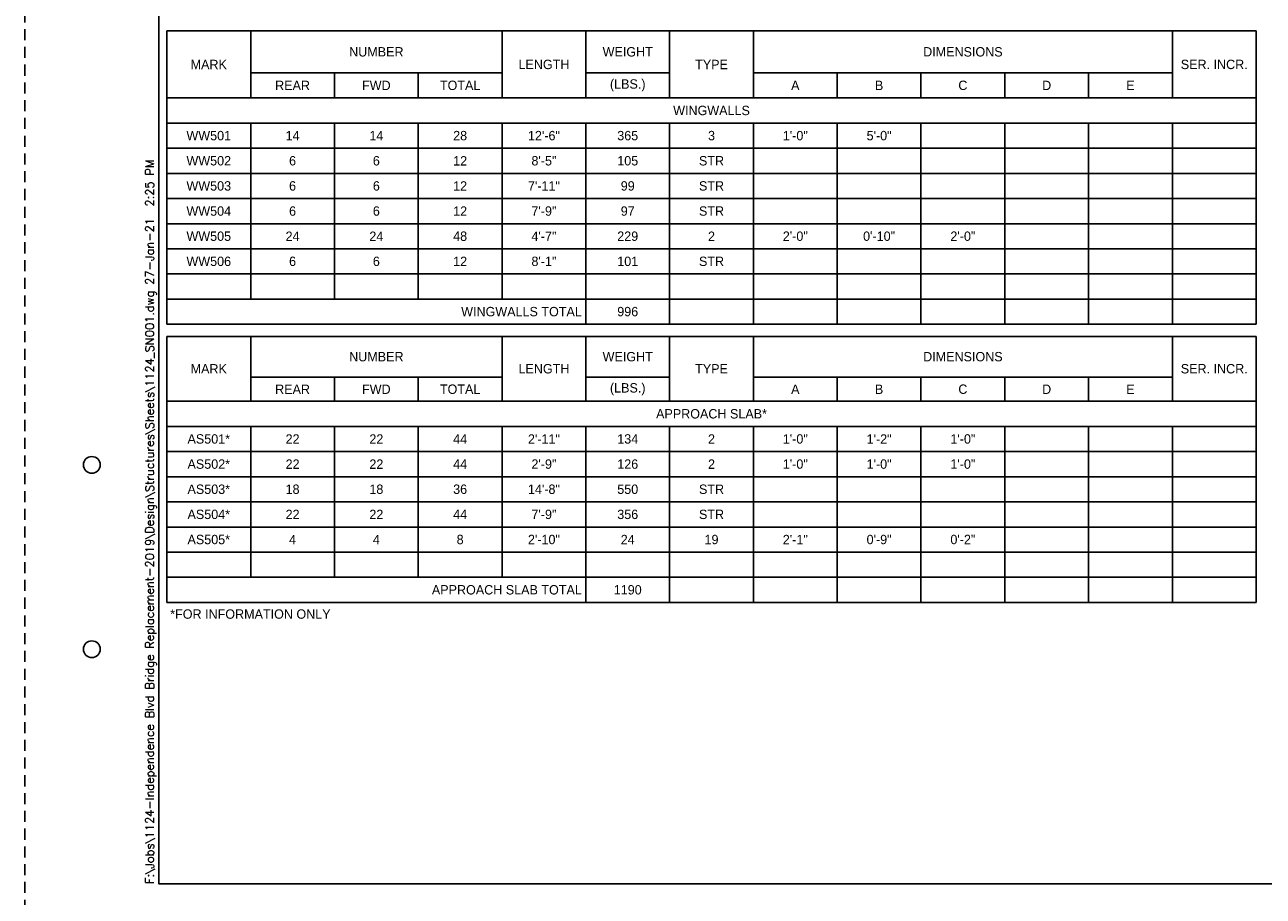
# Paper-space layout 'SL001' of a CAD drawing. Header units: inches. Extents: x -47 to 83, y -66 to 23.
# Tile 3 of 7: x 0 to 18, y 0 to 13. Entities that reach past the tile are written whole.
import ezdxf
from ezdxf.enums import TextEntityAlignment as Align

# ---------------------------------------------------------------- set-up
doc = ezdxf.new("R2010")
doc.units = ezdxf.units.IN
doc.header["$MEASUREMENT"] = 0
doc.linetypes.add('OhDOT_USTN3', pattern=[0.22, 0.165, -0.055])
for name, color, linetype in [('BR_P_Gen_Text', 7, 'Continuous'), ('GM_X_US_Shield', 7, 'Continuous'), ('SH_Border', 7, 'Continuous'), ('SH_Cut_Line', 7, 'OhDOT_USTN3'), ('SH_Data', 7, 'Continuous')]:
    doc.layers.add(name, color=color, linetype=linetype)
doc.styles.add('DwgStamp', font='romans.shx')
doc.styles.add('Font 70-Main Title', font='txt', dxfattribs={"width": 1.15, "height": 0.25})
doc.styles.add('Slanted Normal (0.14) Font 31', font='font31.shx', dxfattribs={"height": 0.14})
doc.styles.add('Slanted-Normal', font='font31.shx', dxfattribs={"height": 0.14})
doc.styles.add('Straight-Normal', font='font30.shx', dxfattribs={"height": 0.14})
doc.styles.add('Straight-Sub Title', font='font30.shx', dxfattribs={"height": 0.17})

# ---------------------------------------------------------------- blocks, each defined once
blk = doc.blocks.new('BRDG2')
at = {"layer": 'SH_Border', "color": 7, "linetype": 'Continuous', "flags": 128}
blk.add_lwpolyline([(2, 21.5), (33.5, 21.5), (33.5, 0.5), (2, 0.5), (2, 21.5)], close=True, dxfattribs=at)
at = {"layer": 'SH_Border', "color": 7, "linetype": 'Continuous'}
for centre in [(1, 6.75), (1, 4)]:
    blk.add_circle(centre, 0.125, dxfattribs=at)
at = {"layer": 'SH_Cut_Line', "color": 7, "linetype": 'OhDOT_USTN3', "flags": 128}
blk.add_lwpolyline([(0, 22), (34, 22), (34, 0), (0, 0), (0, 22)], close=True, dxfattribs=at)
at = {"layer": 'SH_Border', "color": 7, "linetype": 'Continuous', "style": 'DwgStamp'}
blk.add_text('F:\\Jobs\\1124-Independence Blvd Bridge Replacement-2019\\Design\\Structures\\Sheets\\1124_SN001.dwg 27-Jan-21  2:25 PM', height=0.125, rotation=90, dxfattribs=at).set_placement((1.925, 0.5))
at = {"layer": 'SH_Data', "style": 'Straight-Normal'}
for tag, p in [('DESIGNAGENCY1', (32.921, 19.79)), ('DESIGNAGENCY2', (33.254, 19.79))]:
    blk.add_attdef(tag, text='', height=0.14, rotation=90, dxfattribs=at).set_placement(p, align=Align.MIDDLE_CENTER)
for tag, p in [('DATE', (32.973, 17.461)), ('STRUCFILENO', (33.473, 17.02)), ('REVIEWED', (32.973, 16.458)), ('DRAWN', (32.973, 15.52)), ('REVISED', (33.473, 15.52)), ('CALCULATED', (32.973, 14.52)), ('CHECKED', (33.473, 14.52))]:
    blk.add_attdef(tag, text='', height=0.14, rotation=90, dxfattribs=at).set_placement(p, align=Align.BOTTOM_CENTER)
at = {"layer": 'SH_Data', "style": 'Straight-Normal', "flags": 8}
for tag, p in [('TITLEAREA2M', (33.042, 9.538)), ('TITLEAREA2B', (33.333, 9.538))]:
    blk.add_attdef(tag, text='', height=0.14, rotation=90, dxfattribs=at).set_placement(p, align=Align.MIDDLE_CENTER)
at = {"layer": 'SH_Data', "style": 'Font 70-Main Title', "width": 1.15}
blk.add_attdef('TITLEAREA1', text='', height=0.25, rotation=90, dxfattribs=at).set_placement((32.8, 3.53), align=Align.MIDDLE_CENTER)
at = {"layer": 'SH_Data', "style": 'Font 70-Main Title', "width": 1.15, "flags": 8}
blk.add_attdef('PIDNO', (33.327, 3.618), '', height=0.15, rotation=90, dxfattribs=at)
at = {"layer": 'SH_Data', "style": 'Straight-Sub Title'}
for tag, p in [('SUBSHEETNO', (32.77, 1.582)), ('SUBSHEETTOTAL', (33.27, 1.582)), ('SHEETNO', (33.02, 1.003)), ('SHEETTOTAL', (33.02, 0.663))]:
    blk.add_attdef(tag, text='', height=0.17, dxfattribs=at).set_placement(p, align=Align.BOTTOM_CENTER)

psp = doc.layouts.new('SL001')

# ---------------------------------------------------------------- linework, layer by layer
at = {"layer": 'BR_P_Gen_Text'}
for p, q in [((2.12, 13.222), (18.37, 13.222)), ((2.12, 13.222), (2.12, 8.847)), ((3.37, 13.222), (3.37, 12.222)), ((7.12, 13.222), (7.12, 12.222)), ((8.37, 13.222), (8.37, 12.222)), ((9.62, 13.222), (9.62, 12.222)), ((10.87, 13.222), (10.87, 12.222)), ((17.12, 13.222), (17.12, 12.222)), ((18.37, 13.222), (18.37, 8.847)), ((3.37, 12.597), (7.12, 12.597)), ((4.62, 12.597), (4.62, 12.222)), ((5.87, 12.597), (5.87, 12.222)), ((8.37, 12.597), (9.62, 12.597)), ((10.87, 12.597), (17.12, 12.597)), ((12.12, 12.597), (12.12, 12.222)), ((13.37, 12.597), (13.37, 12.222)), ((14.62, 12.597), (14.62, 12.222)), ((15.87, 12.597), (15.87, 12.222)), ((2.12, 12.222), (18.37, 12.222)), ((2.12, 11.847), (18.37, 11.847)), ((3.37, 11.847), (3.37, 9.222)), ((4.62, 11.847), (4.62, 9.222)), ((5.87, 11.847), (5.87, 9.222)), ((7.12, 11.847), (7.12, 9.222)), ((8.37, 11.847), (8.37, 8.847)), ((9.62, 11.847), (9.62, 8.847)), ((10.87, 11.847), (10.87, 8.847)), ((12.12, 11.847), (12.12, 8.847)), ((13.37, 11.847), (13.37, 8.847)), ((14.62, 11.847), (14.62, 8.847)), ((15.87, 11.847), (15.87, 8.847)), ((17.12, 11.847), (17.12, 8.847)), ((2.12, 11.472), (18.37, 11.472)), ((2.12, 11.097), (18.37, 11.097)), ((2.12, 10.722), (18.37, 10.722)), ((2.12, 10.347), (18.37, 10.347)), ((2.12, 9.972), (18.37, 9.972)), ((2.12, 9.597), (18.37, 9.597)), ((2.12, 9.222), (18.37, 9.222)), ((2.12, 8.847), (18.37, 8.847)), ((2.12, 8.667), (18.37, 8.667)), ((2.12, 8.667), (2.12, 4.698)), ((3.37, 8.667), (3.37, 7.698)), ((7.12, 8.667), (7.12, 7.698)), ((8.37, 8.667), (8.37, 7.698)), ((9.62, 8.667), (9.62, 7.698)), ((10.87, 8.667), (10.87, 7.698)), ((17.12, 8.667), (17.12, 7.698)), ((18.37, 8.667), (18.37, 4.698)), ((3.37, 8.058), (7.12, 8.058)), ((4.62, 8.058), (4.62, 7.698)), ((5.87, 8.058), (5.87, 7.698)), ((8.37, 8.058), (9.62, 8.058)), ((10.87, 8.058), (17.12, 8.058)), ((12.12, 8.058), (12.12, 7.698)), ((13.37, 8.058), (13.37, 7.698)), ((14.62, 8.058), (14.62, 7.698)), ((15.87, 8.058), (15.87, 7.698)), ((2.12, 7.698), (18.37, 7.698)), ((2.12, 7.323), (18.37, 7.323)), ((3.37, 7.323), (3.37, 5.073)), ((4.62, 7.323), (4.62, 5.073)), ((5.87, 7.323), (5.87, 5.073)), ((7.12, 7.323), (7.12, 5.073)), ((8.37, 7.323), (8.37, 4.698)), ((9.62, 7.323), (9.62, 4.698)), ((10.87, 7.323), (10.87, 4.698)), ((12.12, 7.323), (12.12, 4.698)), ((13.37, 7.323), (13.37, 4.698)), ((14.62, 7.323), (14.62, 4.698)), ((15.87, 7.323), (15.87, 4.698)), ((17.12, 7.323), (17.12, 4.698)), ((2.12, 6.948), (18.37, 6.948)), ((2.12, 6.573), (18.37, 6.573)), ((2.12, 6.198), (18.37, 6.198)), ((2.12, 5.823), (18.37, 5.823)), ((2.12, 5.448), (18.37, 5.448)), ((2.12, 5.073), (18.37, 5.073)), ((2.12, 4.698), (18.37, 4.698))]:
    psp.add_line(p, q, dxfattribs=at)

# ---------------------------------------------------------------- block references
at = {"layer": 'GM_X_US_Shield'}
psp.add_blockref('BRDG2', (0, 0), dxfattribs=at)

# ---------------------------------------------------------------- texts
at = {"layer": 'BR_P_Gen_Text'}
for s, insert, char_height, width, attachment_point, style in [('{\\fCalibri|b0|i0|c0;', (11.001, 13.125), 0.11111, 0.72667, 8, 'Slanted Normal (0.14) Font 31'), ('{\\fCalibri|b0|i0|c0;', (11.848, 13.125), 0.11111, 0.72667, 8, 'Slanted Normal (0.14) Font 31'), ('{\\fCalibri|b0|i0|c0;', (12.695, 13.125), 0.11111, 0.72667, 8, 'Slanted Normal (0.14) Font 31'), ('{\\fCalibri|b0|i0|c0;', (13.178, 13.125), 0.11111, 0.72667, 7, 'Slanted Normal (0.14) Font 31'), ('NUMBER', (5.245, 12.91), 0.14, 3.63, 5, 'Slanted-Normal'), ('WEIGHT', (8.995, 12.91), 0.14, 1.13, 5, 'Slanted-Normal'), ('DIMENSIONS', (13.995, 12.91), 0.14, 6.13, 5, 'Slanted-Normal'), ('MARK', (2.745, 12.722), 0.14, 1.13, 5, 'Slanted-Normal'), ('LENGTH', (7.745, 12.722), 0.14, 1.13, 5, 'Slanted-Normal'), ('TYPE', (10.245, 12.722), 0.14, 1.13, 5, 'Slanted-Normal'), ('{\\fCalibri|b0|i0|c0;', (11.848, 12.857), 0.11111, 0.72667, 8, 'Slanted Normal (0.14) Font 31'), ('{\\fCalibri|b0|i0|c0;', (12.695, 12.857), 0.11111, 0.72667, 8, 'Slanted Normal (0.14) Font 31'), ('{\\fCalibri|b0|i0|c0;', (13.178, 12.857), 0.11111, 0.72667, 7, 'Slanted Normal (0.14) Font 31'), ('SER. INCR.', (17.745, 12.722), 0.14, 1.13, 5, 'Slanted-Normal'), ('{\\fCalibri|b0|i0|c0;', (9.308, 12.589), 0.11111, 0.72667, 8, 'Slanted Normal (0.14) Font 31'), ('{\\fCalibri|b0|i0|c0;', (10.155, 12.589), 0.11111, 0.72667, 8, 'Slanted Normal (0.14) Font 31'), ('{\\fCalibri|b0|i0|c0;', (11.001, 12.589), 0.11111, 0.72667, 8, 'Slanted Normal (0.14) Font 31'), ('{\\fCalibri|b0|i0|c0;', (11.848, 12.589), 0.11111, 0.72667, 8, 'Slanted Normal (0.14) Font 31'), ('{\\fCalibri|b0|i0|c0;', (12.695, 12.589), 0.11111, 0.72667, 8, 'Slanted Normal (0.14) Font 31'), ('{\\fCalibri|b0|i0|c0;', (13.178, 12.589), 0.11111, 0.72667, 7, 'Slanted Normal (0.14) Font 31'), ('REAR', (3.995, 12.41), 0.14, 1.13, 5, 'Slanted-Normal'), ('FWD', (5.245, 12.41), 0.14, 1.13, 5, 'Slanted-Normal'), ('TOTAL', (6.495, 12.41), 0.14, 1.13, 5, 'Slanted-Normal'), ('(LBS.)', (8.995, 12.41), 0.14, 1.13, 5, 'Slanted-Normal'), ('A', (11.495, 12.41), 0.14, 1.13, 5, 'Slanted-Normal'), ('B', (12.745, 12.41), 0.14, 1.13, 5, 'Slanted-Normal'), ('C', (13.995, 12.41), 0.14, 1.13, 5, 'Slanted-Normal'), ('D', (15.245, 12.41), 0.14, 1.13, 5, 'Slanted-Normal'), ('E', (16.495, 12.41), 0.14, 1.13, 5, 'Slanted-Normal'), ('{\\fCalibri|b0|i0|c0;', (11.848, 12.321), 0.11111, 0.72667, 8, 'Slanted Normal (0.14) Font 31'), ('{\\fCalibri|b0|i0|c0;', (12.695, 12.321), 0.11111, 0.72667, 8, 'Slanted Normal (0.14) Font 31'), ('{\\fCalibri|b0|i0|c0;', (13.178, 12.321), 0.11111, 0.72667, 7, 'Slanted Normal (0.14) Font 31'), ('{\\fCalibri|b0|i0|c0;', (9.308, 12.053), 0.11111, 0.72667, 8, 'Slanted Normal (0.14) Font 31'), ('WINGWALLS', (10.245, 12.035), 0.14, 16.13, 5, 'Slanted-Normal'), ('{\\fCalibri|b0|i0|c0;', (10.155, 12.053), 0.11111, 0.72667, 8, 'Slanted Normal (0.14) Font 31'), ('{\\fCalibri|b0|i0|c0;', (11.001, 12.053), 0.11111, 0.72667, 8, 'Slanted Normal (0.14) Font 31'), ('{\\fCalibri|b0|i0|c0;', (11.848, 12.053), 0.11111, 0.72667, 8, 'Slanted Normal (0.14) Font 31'), ('{\\fCalibri|b0|i0|c0;', (12.695, 12.053), 0.11111, 0.72667, 8, 'Slanted Normal (0.14) Font 31'), ('{\\fCalibri|b0|i0|c0;', (13.178, 12.053), 0.11111, 0.72667, 7, 'Slanted Normal (0.14) Font 31'), ('WW501', (2.745, 11.66), 0.14, 1.13, 5, 'Slanted-Normal'), ('14', (3.995, 11.66), 0.14, 1.13, 5, 'Slanted-Normal'), ('14', (5.245, 11.66), 0.14, 1.13, 5, 'Slanted-Normal'), ('28', (6.495, 11.66), 0.14, 1.13, 5, 'Slanted-Normal'), ('12\'-6"', (7.745, 11.66), 0.14, 1.13, 5, 'Slanted-Normal'), ('365', (8.995, 11.66), 0.14, 1.13, 5, 'Slanted-Normal'), ('3', (10.245, 11.66), 0.14, 1.13, 5, 'Slanted-Normal'), ('1\'-0"', (11.495, 11.66), 0.14, 1.13, 5, 'Slanted-Normal'), ('{\\fCalibri|b0|i0|c0;', (11.848, 11.784), 0.11111, 0.72667, 8, 'Slanted Normal (0.14) Font 31'), ('5\'-0"', (12.745, 11.66), 0.14, 1.13, 5, 'Slanted-Normal'), ('{\\fCalibri|b0|i0|c0;', (12.695, 11.784), 0.11111, 0.72667, 8, 'Slanted Normal (0.14) Font 31'), ('{\\fCalibri|b0|i0|c0;', (13.178, 11.784), 0.11111, 0.72667, 7, 'Slanted Normal (0.14) Font 31'), ('{\\fCalibri|b0|i0|c0;', (11.001, 11.516), 0.11111, 0.72667, 8, 'Slanted Normal (0.14) Font 31'), ('{\\fCalibri|b0|i0|c0;', (11.848, 11.516), 0.11111, 0.72667, 8, 'Slanted Normal (0.14) Font 31'), ('{\\fCalibri|b0|i0|c0;', (12.695, 11.516), 0.11111, 0.72667, 8, 'Slanted Normal (0.14) Font 31'), ('{\\fCalibri|b0|i0|c0;', (13.178, 11.516), 0.11111, 0.72667, 7, 'Slanted Normal (0.14) Font 31'), ('WW502', (2.745, 11.285), 0.14, 1.13, 5, 'Slanted-Normal'), ('6', (3.995, 11.285), 0.14, 1.13, 5, 'Slanted-Normal'), ('6', (5.245, 11.285), 0.14, 1.13, 5, 'Slanted-Normal'), ('12', (6.495, 11.285), 0.14, 1.13, 5, 'Slanted-Normal'), ('8\'-5"', (7.745, 11.285), 0.14, 1.13, 5, 'Slanted-Normal'), ('105', (8.995, 11.285), 0.14, 1.13, 5, 'Slanted-Normal'), ('STR', (10.245, 11.285), 0.14, 1.13, 5, 'Slanted-Normal'), ('{\\fCalibri|b0|i0|c0;', (9.308, 11.248), 0.11111, 0.72667, 8, 'Slanted Normal (0.14) Font 31'), ('{\\fCalibri|b0|i0|c0;', (10.155, 11.248), 0.11111, 0.72667, 8, 'Slanted Normal (0.14) Font 31'), ('{\\fCalibri|b0|i0|c0;', (11.001, 11.248), 0.11111, 0.72667, 8, 'Slanted Normal (0.14) Font 31'), ('{\\fCalibri|b0|i0|c0;', (11.848, 11.248), 0.11111, 0.72667, 8, 'Slanted Normal (0.14) Font 31'), ('{\\fCalibri|b0|i0|c0;', (12.695, 11.248), 0.11111, 0.72667, 8, 'Slanted Normal (0.14) Font 31'), ('{\\fCalibri|b0|i0|c0;', (13.178, 11.248), 0.11111, 0.72667, 7, 'Slanted Normal (0.14) Font 31'), ('WW503', (2.745, 10.91), 0.14, 1.13, 5, 'Slanted-Normal'), ('{\\fCalibri|b0|i0|c0;', (3.381, 10.98), 0.11111, 0.72667, 8, 'Slanted Normal (0.14) Font 31'), ('6', (3.995, 10.91), 0.14, 1.13, 5, 'Slanted-Normal'), ('{\\fCalibri|b0|i0|c0;', (4.228, 10.98), 0.11111, 0.72667, 8, 'Slanted Normal (0.14) Font 31'), ('{\\fCalibri|b0|i0|c0;', (5.075, 10.98), 0.11111, 0.72667, 8, 'Slanted Normal (0.14) Font 31'), ('6', (5.245, 10.91), 0.14, 1.13, 5, 'Slanted-Normal'), ('{\\fCalibri|b0|i0|c0;', (5.921, 10.98), 0.11111, 0.72667, 8, 'Slanted Normal (0.14) Font 31'), ('12', (6.495, 10.91), 0.14, 1.13, 5, 'Slanted-Normal'), ('{\\fCalibri|b0|i0|c0;', (6.768, 10.98), 0.11111, 0.72667, 8, 'Slanted Normal (0.14) Font 31'), ('7\'-11"', (7.745, 10.91), 0.14, 1.13, 5, 'Slanted-Normal'), ('{\\fCalibri|b0|i0|c0;', (7.615, 10.98), 0.11111, 0.72667, 8, 'Slanted Normal (0.14) Font 31'), ('{\\fCalibri|b0|i0|c0;', (8.461, 10.98), 0.11111, 0.72667, 8, 'Slanted Normal (0.14) Font 31'), ('99', (8.995, 10.91), 0.14, 1.13, 5, 'Slanted-Normal'), ('{\\fCalibri|b0|i0|c0;', (9.308, 10.98), 0.11111, 0.72667, 8, 'Slanted Normal (0.14) Font 31'), ('STR', (10.245, 10.91), 0.14, 1.13, 5, 'Slanted-Normal'), ('{\\fCalibri|b0|i0|c0;', (10.155, 10.98), 0.11111, 0.72667, 8, 'Slanted Normal (0.14) Font 31'), ('{\\fCalibri|b0|i0|c0;', (11.001, 10.98), 0.11111, 0.72667, 8, 'Slanted Normal (0.14) Font 31'), ('{\\fCalibri|b0|i0|c0;', (11.848, 10.98), 0.11111, 0.72667, 8, 'Slanted Normal (0.14) Font 31'), ('{\\fCalibri|b0|i0|c0;', (12.695, 10.98), 0.11111, 0.72667, 8, 'Slanted Normal (0.14) Font 31'), ('{\\fCalibri|b0|i0|c0;', (13.178, 10.98), 0.11111, 0.72667, 7, 'Slanted Normal (0.14) Font 31'), ('WW504', (2.745, 10.535), 0.14, 1.13, 5, 'Slanted-Normal'), ('6', (3.995, 10.535), 0.14, 1.13, 5, 'Slanted-Normal'), ('6', (5.245, 10.535), 0.14, 1.13, 5, 'Slanted-Normal'), ('12', (6.495, 10.535), 0.14, 1.13, 5, 'Slanted-Normal'), ('7\'-9"', (7.745, 10.535), 0.14, 1.13, 5, 'Slanted-Normal'), ('97', (8.995, 10.535), 0.14, 1.13, 5, 'Slanted-Normal'), ('{\\fCalibri|b0|i0|c0;', (9.308, 10.712), 0.11111, 0.72667, 8, 'Slanted Normal (0.14) Font 31'), ('STR', (10.245, 10.535), 0.14, 1.13, 5, 'Slanted-Normal'), ('{\\fCalibri|b0|i0|c0;', (10.155, 10.712), 0.11111, 0.72667, 8, 'Slanted Normal (0.14) Font 31'), ('{\\fCalibri|b0|i0|c0;', (11.001, 10.712), 0.11111, 0.72667, 8, 'Slanted Normal (0.14) Font 31'), ('{\\fCalibri|b0|i0|c0;', (11.848, 10.712), 0.11111, 0.72667, 8, 'Slanted Normal (0.14) Font 31'), ('{\\fCalibri|b0|i0|c0;', (12.695, 10.712), 0.11111, 0.72667, 8, 'Slanted Normal (0.14) Font 31'), ('{\\fCalibri|b0|i0|c0;', (13.178, 10.712), 0.11111, 0.72667, 7, 'Slanted Normal (0.14) Font 31'), ('{\\fCalibri|b0|i0|c0;', (9.308, 10.444), 0.11111, 0.72667, 8, 'Slanted Normal (0.14) Font 31'), ('{\\fCalibri|b0|i0|c0;', (10.155, 10.444), 0.11111, 0.72667, 8, 'Slanted Normal (0.14) Font 31'), ('{\\fCalibri|b0|i0|c0;', (11.001, 10.444), 0.11111, 0.72667, 8, 'Slanted Normal (0.14) Font 31'), ('{\\fCalibri|b0|i0|c0;', (11.848, 10.444), 0.11111, 0.72667, 8, 'Slanted Normal (0.14) Font 31'), ('{\\fCalibri|b0|i0|c0;', (12.695, 10.444), 0.11111, 0.72667, 8, 'Slanted Normal (0.14) Font 31'), ('{\\fCalibri|b0|i0|c0;', (13.178, 10.444), 0.11111, 0.72667, 7, 'Slanted Normal (0.14) Font 31'), ('WW505', (2.745, 10.16), 0.14, 1.13, 5, 'Slanted-Normal'), ('{\\fCalibri|b0|i0|c0;', (3.381, 10.175), 0.11111, 0.72667, 8, 'Slanted Normal (0.14) Font 31'), ('24', (3.995, 10.16), 0.14, 1.13, 5, 'Slanted-Normal'), ('{\\fCalibri|b0|i0|c0;', (4.228, 10.175), 0.11111, 0.72667, 8, 'Slanted Normal (0.14) Font 31'), ('{\\fCalibri|b0|i0|c0;', (5.075, 10.175), 0.11111, 0.72667, 8, 'Slanted Normal (0.14) Font 31'), ('24', (5.245, 10.16), 0.14, 1.13, 5, 'Slanted-Normal'), ('{\\fCalibri|b0|i0|c0;', (5.921, 10.175), 0.11111, 0.72667, 8, 'Slanted Normal (0.14) Font 31'), ('48', (6.495, 10.16), 0.14, 1.13, 5, 'Slanted-Normal'), ('{\\fCalibri|b0|i0|c0;', (6.768, 10.175), 0.11111, 0.72667, 8, 'Slanted Normal (0.14) Font 31'), ('4\'-7"', (7.745, 10.16), 0.14, 1.13, 5, 'Slanted-Normal'), ('{\\fCalibri|b0|i0|c0;', (7.615, 10.175), 0.11111, 0.72667, 8, 'Slanted Normal (0.14) Font 31'), ('{\\fCalibri|b0|i0|c0;', (8.461, 10.175), 0.11111, 0.72667, 8, 'Slanted Normal (0.14) Font 31'), ('229', (8.995, 10.16), 0.14, 1.13, 5, 'Slanted-Normal'), ('{\\fCalibri|b0|i0|c0;', (9.308, 10.175), 0.11111, 0.72667, 8, 'Slanted Normal (0.14) Font 31'), ('{\\fCalibri|b0|i0|c0;', (10.155, 10.175), 0.11111, 0.72667, 8, 'Slanted Normal (0.14) Font 31'), ('2', (10.245, 10.16), 0.14, 1.13, 5, 'Slanted-Normal'), ('{\\fCalibri|b0|i0|c0;', (11.001, 10.175), 0.11111, 0.72667, 8, 'Slanted Normal (0.14) Font 31'), ('2\'-0"', (11.495, 10.16), 0.14, 1.13, 5, 'Slanted-Normal'), ('{\\fCalibri|b0|i0|c0;', (11.848, 10.175), 0.11111, 0.72667, 8, 'Slanted Normal (0.14) Font 31'), ('0\'-10"', (12.745, 10.16), 0.14, 1.13, 5, 'Slanted-Normal'), ('{\\fCalibri|b0|i0|c0;', (12.695, 10.175), 0.11111, 0.72667, 8, 'Slanted Normal (0.14) Font 31'), ('{\\fCalibri|b0|i0|c0;', (13.178, 10.175), 0.11111, 0.72667, 7, 'Slanted Normal (0.14) Font 31'), ('2\'-0"', (13.995, 10.16), 0.14, 1.13, 5, 'Slanted-Normal'), ('WW506', (2.745, 9.785), 0.14, 1.13, 5, 'Slanted-Normal'), ('6', (3.995, 9.785), 0.14, 1.13, 5, 'Slanted-Normal'), ('6', (5.245, 9.785), 0.14, 1.13, 5, 'Slanted-Normal'), ('12', (6.495, 9.785), 0.14, 1.13, 5, 'Slanted-Normal'), ('8\'-1"', (7.745, 9.785), 0.14, 1.13, 5, 'Slanted-Normal'), ('{\\fCalibri|b0|i0|c0;', (7.615, 9.907), 0.11111, 0.72667, 8, 'Slanted Normal (0.14) Font 31'), ('101', (8.995, 9.785), 0.14, 1.13, 5, 'Slanted-Normal'), ('STR', (10.245, 9.785), 0.14, 1.13, 5, 'Slanted-Normal'), ('{\\fCalibri|b0|i0|c0;', (11.848, 9.907), 0.11111, 0.72667, 8, 'Slanted Normal (0.14) Font 31'), ('{\\fCalibri|b0|i0|c0;', (12.695, 9.907), 0.11111, 0.72667, 8, 'Slanted Normal (0.14) Font 31'), ('{\\fCalibri|b0|i0|c0;', (13.178, 9.907), 0.11111, 0.72667, 7, 'Slanted Normal (0.14) Font 31'), ('{\\fCalibri|b0|i0|c0;', (3.381, 9.639), 0.11111, 0.72667, 8, 'Slanted Normal (0.14) Font 31'), ('{\\fCalibri|b0|i0|c0;', (4.228, 9.639), 0.11111, 0.72667, 8, 'Slanted Normal (0.14) Font 31'), ('{\\fCalibri|b0|i0|c0;', (5.075, 9.639), 0.11111, 0.72667, 8, 'Slanted Normal (0.14) Font 31'), ('{\\fCalibri|b0|i0|c0;', (5.921, 9.639), 0.11111, 0.72667, 8, 'Slanted Normal (0.14) Font 31'), ('{\\fCalibri|b0|i0|c0;', (6.768, 9.639), 0.11111, 0.72667, 8, 'Slanted Normal (0.14) Font 31'), ('{\\fCalibri|b0|i0|c0;', (7.615, 9.639), 0.11111, 0.72667, 8, 'Slanted Normal (0.14) Font 31'), ('{\\fCalibri|b0|i0|c0;', (8.461, 9.639), 0.11111, 0.72667, 8, 'Slanted Normal (0.14) Font 31'), ('{\\fCalibri|b0|i0|c0;', (9.308, 9.639), 0.11111, 0.72667, 8, 'Slanted Normal (0.14) Font 31'), ('{\\fCalibri|b0|i0|c0;', (10.155, 9.639), 0.11111, 0.72667, 8, 'Slanted Normal (0.14) Font 31'), ('{\\fCalibri|b0|i0|c0;', (11.001, 9.639), 0.11111, 0.72667, 8, 'Slanted Normal (0.14) Font 31'), ('{\\fCalibri|b0|i0|c0;', (11.848, 9.639), 0.11111, 0.72667, 8, 'Slanted Normal (0.14) Font 31'), ('{\\fCalibri|b0|i0|c0;', (12.695, 9.639), 0.11111, 0.72667, 8, 'Slanted Normal (0.14) Font 31'), ('{\\fCalibri|b0|i0|c0;', (13.178, 9.639), 0.11111, 0.72667, 7, 'Slanted Normal (0.14) Font 31'), ('{\\fCalibri|b0|i0|c0;', (7.615, 9.371), 0.11111, 0.72667, 8, 'Slanted Normal (0.14) Font 31'), ('{\\fCalibri|b0|i0|c0;', (10.155, 9.371), 0.11111, 0.72667, 8, 'Slanted Normal (0.14) Font 31'), ('{\\fCalibri|b0|i0|c0;', (11.001, 9.371), 0.11111, 0.72667, 8, 'Slanted Normal (0.14) Font 31'), ('{\\fCalibri|b0|i0|c0;', (11.848, 9.371), 0.11111, 0.72667, 8, 'Slanted Normal (0.14) Font 31'), ('{\\fCalibri|b0|i0|c0;', (12.695, 9.371), 0.11111, 0.72667, 8, 'Slanted Normal (0.14) Font 31'), ('{\\fCalibri|b0|i0|c0;', (13.178, 9.371), 0.11111, 0.72667, 7, 'Slanted Normal (0.14) Font 31'), ('{\\fCalibri|b0|i0|c0;', (3.381, 9.103), 0.11111, 0.72667, 8, 'Slanted Normal (0.14) Font 31'), ('{\\fCalibri|b0|i0|c0;', (4.228, 9.103), 0.11111, 0.72667, 8, 'Slanted Normal (0.14) Font 31'), ('{\\fCalibri|b0|i0|c0;', (5.075, 9.103), 0.11111, 0.72667, 8, 'Slanted Normal (0.14) Font 31'), ('{\\fCalibri|b0|i0|c0;', (5.921, 9.103), 0.11111, 0.72667, 8, 'Slanted Normal (0.14) Font 31'), ('WINGWALLS TOTAL', (8.31, 9.035), 0.14, 6.13, 6, 'Slanted-Normal'), ('{\\fCalibri|b0|i0|c0;', (6.768, 9.103), 0.11111, 0.72667, 8, 'Slanted Normal (0.14) Font 31'), ('{\\fCalibri|b0|i0|c0;', (7.615, 9.103), 0.11111, 0.72667, 8, 'Slanted Normal (0.14) Font 31'), ('{\\fCalibri|b0|i0|c0;', (8.461, 9.103), 0.11111, 0.72667, 8, 'Slanted Normal (0.14) Font 31'), ('996', (8.995, 9.035), 0.14, 1.13, 5, 'Slanted-Normal'), ('{\\fCalibri|b0|i0|c0;', (9.308, 9.103), 0.11111, 0.72667, 8, 'Slanted Normal (0.14) Font 31'), ('{\\fCalibri|b0|i0|c0;', (10.155, 9.103), 0.11111, 0.72667, 8, 'Slanted Normal (0.14) Font 31'), ('{\\fCalibri|b0|i0|c0;', (11.001, 9.103), 0.11111, 0.72667, 8, 'Slanted Normal (0.14) Font 31'), ('{\\fCalibri|b0|i0|c0;', (11.848, 9.103), 0.11111, 0.72667, 8, 'Slanted Normal (0.14) Font 31'), ('{\\fCalibri|b0|i0|c0;', (12.695, 9.103), 0.11111, 0.72667, 8, 'Slanted Normal (0.14) Font 31'), ('{\\fCalibri|b0|i0|c0;', (13.178, 9.103), 0.11111, 0.72667, 7, 'Slanted Normal (0.14) Font 31'), ('{\\fCalibri|b0|i0|c0;', (8.461, 8.835), 0.11111, 0.72667, 8, 'Slanted Normal (0.14) Font 31'), ('{\\fCalibri|b0|i0|c0;', (9.308, 8.835), 0.11111, 0.72667, 8, 'Slanted Normal (0.14) Font 31'), ('{\\fCalibri|b0|i0|c0;', (10.155, 8.835), 0.11111, 0.72667, 8, 'Slanted Normal (0.14) Font 31'), ('{\\fCalibri|b0|i0|c0;', (11.001, 8.835), 0.11111, 0.72667, 8, 'Slanted Normal (0.14) Font 31'), ('{\\fCalibri|b0|i0|c0;', (11.848, 8.835), 0.11111, 0.72667, 8, 'Slanted Normal (0.14) Font 31'), ('{\\fCalibri|b0|i0|c0;', (12.695, 8.835), 0.11111, 0.72667, 8, 'Slanted Normal (0.14) Font 31'), ('{\\fCalibri|b0|i0|c0;', (13.178, 8.835), 0.11111, 0.72667, 7, 'Slanted Normal (0.14) Font 31'), ('NUMBER', (5.245, 8.363), 0.14, 3.63, 5, 'Slanted-Normal'), ('WEIGHT', (8.995, 8.363), 0.14, 1.13, 5, 'Slanted-Normal'), ('DIMENSIONS', (13.995, 8.363), 0.14, 6.13, 5, 'Slanted-Normal'), ('MARK', (2.745, 8.183), 0.14, 1.13, 5, 'Slanted-Normal'), ('LENGTH', (7.745, 8.183), 0.14, 1.13, 5, 'Slanted-Normal'), ('TYPE', (10.245, 8.183), 0.14, 1.13, 5, 'Slanted-Normal'), ('SER. INCR.', (17.745, 8.183), 0.14, 1.13, 5, 'Slanted-Normal'), ('REAR', (3.995, 7.878), 0.14, 1.13, 5, 'Slanted-Normal'), ('FWD', (5.245, 7.878), 0.14, 1.13, 5, 'Slanted-Normal'), ('TOTAL', (6.495, 7.878), 0.14, 1.13, 5, 'Slanted-Normal'), ('(LBS.)', (8.995, 7.878), 0.14, 1.13, 5, 'Slanted-Normal'), ('A', (11.495, 7.878), 0.14, 1.13, 5, 'Slanted-Normal'), ('B', (12.745, 7.878), 0.14, 1.13, 5, 'Slanted-Normal'), ('C', (13.995, 7.878), 0.14, 1.13, 5, 'Slanted-Normal'), ('D', (15.245, 7.878), 0.14, 1.13, 5, 'Slanted-Normal'), ('E', (16.495, 7.878), 0.14, 1.13, 5, 'Slanted-Normal'), ('APPROACH SLAB*', (10.245, 7.511), 0.14, 16.13, 5, 'Slanted-Normal'), ('AS501*', (2.745, 7.136), 0.14, 1.13, 5, 'Slanted-Normal'), ('22', (3.995, 7.136), 0.14, 1.13, 5, 'Slanted-Normal'), ('22', (5.245, 7.136), 0.14, 1.13, 5, 'Slanted-Normal'), ('44', (6.495, 7.136), 0.14, 1.13, 5, 'Slanted-Normal'), ('2\'-11"', (7.745, 7.136), 0.14, 1.13, 5, 'Slanted-Normal'), ('134', (8.995, 7.136), 0.14, 1.13, 5, 'Slanted-Normal'), ('2', (10.245, 7.136), 0.14, 1.13, 5, 'Slanted-Normal'), ('1\'-0"', (11.495, 7.136), 0.14, 1.13, 5, 'Slanted-Normal'), ('1\'-2"', (12.745, 7.136), 0.14, 1.13, 5, 'Slanted-Normal'), ('1\'-0"', (13.995, 7.136), 0.14, 1.13, 5, 'Slanted-Normal'), ('AS502*', (2.745, 6.761), 0.14, 1.13, 5, 'Slanted-Normal'), ('22', (3.995, 6.761), 0.14, 1.13, 5, 'Slanted-Normal'), ('22', (5.245, 6.761), 0.14, 1.13, 5, 'Slanted-Normal'), ('44', (6.495, 6.761), 0.14, 1.13, 5, 'Slanted-Normal'), ('2\'-9"', (7.745, 6.761), 0.14, 1.13, 5, 'Slanted-Normal'), ('126', (8.995, 6.761), 0.14, 1.13, 5, 'Slanted-Normal'), ('2', (10.245, 6.761), 0.14, 1.13, 5, 'Slanted-Normal'), ('1\'-0"', (11.495, 6.761), 0.14, 1.13, 5, 'Slanted-Normal'), ('1\'-0"', (12.745, 6.761), 0.14, 1.13, 5, 'Slanted-Normal'), ('1\'-0"', (13.995, 6.761), 0.14, 1.13, 5, 'Slanted-Normal'), ('AS503*', (2.745, 6.386), 0.14, 1.13, 5, 'Slanted-Normal'), ('18', (3.995, 6.386), 0.14, 1.13, 5, 'Slanted-Normal'), ('18', (5.245, 6.386), 0.14, 1.13, 5, 'Slanted-Normal'), ('36', (6.495, 6.386), 0.14, 1.13, 5, 'Slanted-Normal'), ('14\'-8"', (7.745, 6.386), 0.14, 1.13, 5, 'Slanted-Normal'), ('550', (8.995, 6.386), 0.14, 1.13, 5, 'Slanted-Normal'), ('STR', (10.245, 6.386), 0.14, 1.13, 5, 'Slanted-Normal'), ('AS504*', (2.745, 6.011), 0.14, 1.13, 5, 'Slanted-Normal'), ('22', (3.995, 6.011), 0.14, 1.13, 5, 'Slanted-Normal'), ('22', (5.245, 6.011), 0.14, 1.13, 5, 'Slanted-Normal'), ('44', (6.495, 6.011), 0.14, 1.13, 5, 'Slanted-Normal'), ('7\'-9"', (7.745, 6.011), 0.14, 1.13, 5, 'Slanted-Normal'), ('356', (8.995, 6.011), 0.14, 1.13, 5, 'Slanted-Normal'), ('STR', (10.245, 6.011), 0.14, 1.13, 5, 'Slanted-Normal'), ('AS505*', (2.745, 5.636), 0.14, 1.13, 5, 'Slanted-Normal'), ('2\'-10"', (7.745, 5.636), 0.14, 1.13, 5, 'Slanted-Normal'), ('2\'-1"', (11.495, 5.636), 0.14, 1.13, 5, 'Slanted-Normal'), ('0\'-9"', (12.745, 5.636), 0.14, 1.13, 5, 'Slanted-Normal'), ('0\'-2"', (13.995, 5.636), 0.14, 1.13, 5, 'Slanted-Normal'), ('4', (3.995, 5.636), 0.14, 1.13, 5, 'Slanted-Normal'), ('4', (5.245, 5.636), 0.14, 1.13, 5, 'Slanted-Normal'), ('8', (6.495, 5.636), 0.14, 1.13, 5, 'Slanted-Normal'), ('24', (8.995, 5.636), 0.14, 1.13, 5, 'Slanted-Normal'), ('19', (10.245, 5.636), 0.14, 1.13, 5, 'Slanted-Normal'), ('APPROACH SLAB TOTAL', (8.31, 4.886), 0.14, 6.13, 6, 'Slanted-Normal'), ('1190', (8.995, 4.886), 0.14, 1.13, 5, 'Slanted-Normal')]:
    psp.add_mtext(s, dxfattribs=dict(at, insert=insert, char_height=char_height, width=width, attachment_point=attachment_point, style=style))
at = {"layer": 'BR_P_Gen_Text', "insert": (2.17, 4.595), "char_height": 0.14, "attachment_point": 1, "style": 'Slanted Normal (0.14) Font 31'}
psp.add_mtext_dynamic_manual_height_columns('*FOR INFORMATION ONLY', width=9.41307, gutter_width=0.7, heights=[0], dxfattribs=at)

doc.saveas('drawing.dxf')
